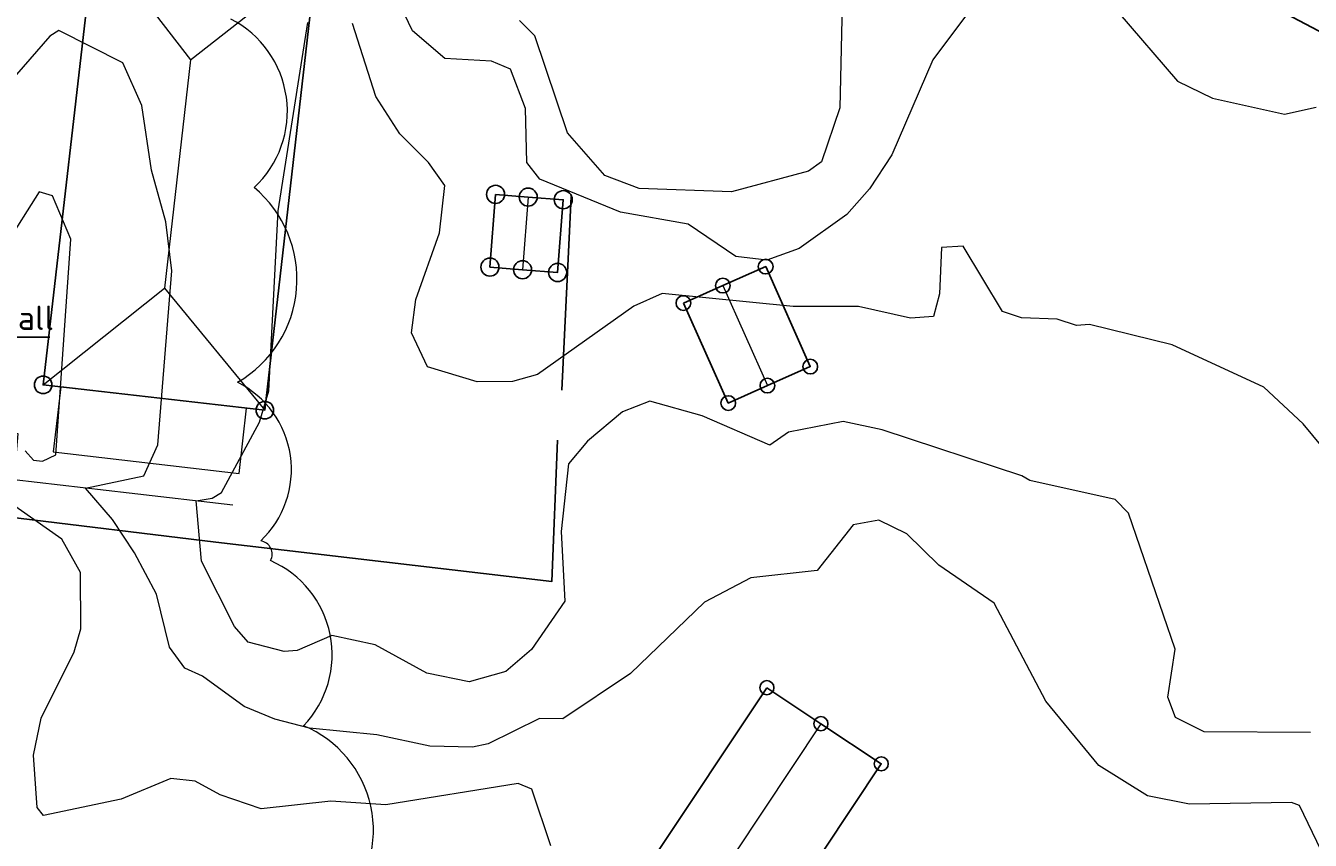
# Model space of a CAD drawing. Header units: metres. Extents: x 0 to 385757, y 0 to 6885278.
# Tile 53 of 108: x 308649 to 308702, y 6884335 to 6884369. Entities that reach past the tile are written whole.
import ezdxf
from ezdxf import colors
from ezdxf.entities.mleader import LeaderData, LeaderLine
from ezdxf.math import Vec2, Vec3

# ---------------------------------------------------------------- set-up
doc = ezdxf.new("R2010")
doc.units = ezdxf.units.M
for name, color, linetype, lineweight in [('_Hjelpelinjer', 7, 'Continuous', 0), ('K--DI---05061--Veranda-HUSDIV', 8, 'Continuous', 9), ('K--DI---05080--Bygningslinje-HUSDIV', 8, 'Continuous', 9), ('K--DI---06002--MurLoddrett-STMUR', 8, 'STREK MED BDS208', 9), ('K--DI---Høydekurve-KURVE', 8, 'Continuous', 9), ('K--DI---Høydekurve-TKURVE', 7, 'Continuous', 20), ('K--DI---Mønelinje-HUSDIV', 8, 'Continuous', 9)]:
    doc.layers.add(name, color=color, linetype=linetype, lineweight=lineweight)
doc.layers.add('_Tiltak', color=1, linetype='Continuous', lineweight=0, true_color=0xff0000)
for name, color, linetype in [('K--DI---', 7, 'Continuous'), ('K--DI---05014--Takkant-HUS_PRIKK', 8, 'Continuous'), ('K--DI---Gjerde', 9, 'Continuous'), ('K--DI---KanalGrøft', 153, 'Continuous')]:
    doc.layers.add(name, color=color, linetype=linetype)
doc.layers.add('K--DI---HUS_PRIKK', color=7, linetype='Continuous', true_color=0x000000)
doc.styles.get("Standard").update_dxf_attribs({"font": 'isocpeur.ttf'})
doc.linetypes.add('STREK MED BDS208', pattern='A,3.5,[208,BDS.shx,S=128,R=0,X=0,Y=0]', length=3.5)
doc.dimstyles.new('Civil Tools', dxfattribs={"dimtxt": 2.5, "dimasz": 3, "dimexe": 0, "dimexo": 0, "dimgap": 2, "dimtad": 1, "dimdec": 0, "dimzin": 0, "dimdsep": 46, "dimtxsty": 'Standard', "dimblk1": 'OBLIQUE', "dimblk2": 'OBLIQUE', "dimsah": 1, "dimtsz": 1.5, "dimcen": 4, "dimadec": 0, "dimazin": 0, "dimtfac": 1, "dimtdec": 4, "dimtix": 1, "dimtmove": 0, "dimatfit": 3, "dimfxl": 1, "dimtolj": 1, "dimtzin": 0, "dimarcsym": 0})

# ---------------------------------------------------------------- blocks, each defined once
blk = doc.blocks.new('BDS199')
at = {"layer": 'K--DI---'}
blk.add_circle((0, 0), 5, dxfattribs=at)
blk = doc.blocks.new('*D137')
at = {"layer": '_Hjelpelinjer', "color": 0, "linetype": 'Continuous', "lineweight": -2, "transparency": 16777216}
for p, q in [((308693.227, 6884473.63), (308693.227, 6884475.455)), ((308693.563, 6884473.03), (308693.227, 6884473.63)), ((308693.563, 6884472.403), (308693.563, 6884473.03))]:
    blk.add_line(p, q, dxfattribs=at)
at = {"layer": 'Defpoints', "color": 0, "linetype": 'Continuous', "transparency": 16777216}
for p in [(308693.227, 6884474.23), (308693.563, 6884472.403), (0, 0)]:
    blk.add_point(p, dxfattribs=at)
at = {"layer": '_Hjelpelinjer', "color": 0, "linetype": 'Continuous', "transparency": 16777216, "insert": (308692.902, 6884474.943), "char_height": 0.25, "attachment_point": 5, "rotation": 90}
blk.add_mtext('\\A1;308694', dxfattribs=at)
blk = doc.blocks.new('_Oblique')
at = {"color": 0, "linetype": 'ByBlock', "lineweight": -2}
blk.add_line((-0.5, -0.5), (0.5, 0.5), dxfattribs=at)
blk = doc.blocks.new('*D139')
at = {"layer": '_Hjelpelinjer', "color": 0, "linetype": 'Continuous', "lineweight": -2, "transparency": 16777216}
for p, q in [((308692.525, 6884448.538), (308693.125, 6884449.535)), ((308693.125, 6884449.535), (308695.175, 6884449.535)), ((308690.483, 6884448.538), (308692.525, 6884448.538))]:
    blk.add_line(p, q, dxfattribs=at)
at = {"layer": 'Defpoints', "color": 0, "linetype": 'Continuous', "transparency": 16777216}
for p in [(308693.725, 6884449.535), (308690.483, 6884448.538), (0, 0)]:
    blk.add_point(p, dxfattribs=at)
at = {"layer": '_Hjelpelinjer', "color": 0, "linetype": 'Continuous', "transparency": 16777216, "insert": (308694.55, 6884449.86), "char_height": 0.25, "attachment_point": 5}
blk.add_mtext('\\A1;6884449', dxfattribs=at)
blk = doc.blocks.new('*D141')
at = {"layer": '_Hjelpelinjer', "color": 0, "linetype": 'Continuous', "lineweight": -2, "transparency": 16777216}
for p, q in [((308672.527, 6884476.776), (308672.527, 6884478.576)), ((308672.247, 6884476.475), (308672.527, 6884476.776)), ((308672.247, 6884475.875), (308672.247, 6884476.475))]:
    blk.add_line(p, q, dxfattribs=at)
at = {"layer": 'Defpoints', "color": 0, "linetype": 'Continuous', "transparency": 16777216}
for p in [(308672.527, 6884477.376), (308672.247, 6884475.875), (0, 0)]:
    blk.add_point(p, dxfattribs=at)
at = {"layer": '_Hjelpelinjer', "color": 0, "linetype": 'Continuous', "transparency": 16777216, "insert": (308672.202, 6884478.076), "char_height": 0.25, "attachment_point": 5, "rotation": 90}
blk.add_mtext('\\A1;308672', dxfattribs=at)

msp = doc.modelspace()

# ---------------------------------------------------------------- linework, layer by layer
at = {"layer": '_Tiltak', "linetype": 'Continuous'}
msp.add_lwpolyline([(308661.8038, 6884332.2578, 0.5205671), (308660.1744, 6884339.7245, 0.5205671), (308660.1744, 6884339.7245, 0.5205671), (308658.8163, 6884346.5125, 0.5205671), (308658.8163, 6884346.5125, 0.5205671), (308658.4091, 6884347.3271, 0.5205671), (308657.4585, 6884353.8435, 0.5205671), (308657.4585, 6884353.8435, 0.5205671), (308658.1375, 6884361.8533, 0.5205671), (308658.1375, 6884361.8533, 0.5205671), (308657.1869, 6884368.777, 0.5205671)], format="xyb", dxfattribs=at)
at = {"layer": 'K--DI---05014--Takkant-HUS_PRIKK', "elevation": 10.93, "flags": 128}
msp.add_lwpolyline([(308657.07, 6884371.57), (308660.69, 6884371.16), (308658.58, 6884352.7), (308649.47, 6884353.74), (308651.59, 6884372.2), (308655.19, 6884371.79)], dxfattribs=at)
at = {"layer": 'K--DI---05014--Takkant-HUS_PRIKK'}
for points in [[(308668.06, 6884361.57, 11.32), (308667.83, 6884358.58, 11.32), (308669.17, 6884358.47, 11.99), (308670.61, 6884358.36, 11.32), (308670.84, 6884361.35, 11.32), (308669.4, 6884361.46, 11.99), (308668.06, 6884361.57, 11.32)], [(308675.78, 6884357.1, 10.55), (308677.62, 6884352.99, 10.55), (308679.23, 6884353.71, 11.64), (308680.99, 6884354.49, 10.55), (308679.16, 6884358.6, 10.55), (308677.4, 6884357.82, 11.64), (308675.78, 6884357.1, 10.55)], [(308679.21, 6884341.29, 9.03), (308674.46, 6884334.15, 9.03), (308676.68, 6884332.67, 10.97), (308679.16, 6884331.02, 9.05), (308683.91, 6884338.16, 9.05), (308681.43, 6884339.81, 10.97), (308679.21, 6884341.29, 9.03)]]:
    msp.add_polyline3d(points, dxfattribs=at)
at = {"layer": 'K--DI---05061--Veranda-HUSDIV'}
msp.add_polyline3d([(308650.19, 6884353.66, 9.28), (308649.88, 6884350.98, 9.29), (308657.53, 6884350.1, 9.29), (308657.83, 6884352.78, 9.28), (308650.19, 6884353.66, 9.28)], dxfattribs=at)
at = {"layer": 'K--DI---05080--Bygningslinje-HUSDIV'}
for points in [[(308651.59, 6884372.2, 10.93), (308655.53, 6884367.1, 12.98), (308660.69, 6884371.16, 10.93)], [(308649.47, 6884353.74, 10.93), (308654.46, 6884357.72, 12.98), (308658.58, 6884352.7, 10.93)]]:
    msp.add_polyline3d(points, dxfattribs=at)
at = {"layer": 'K--DI---06002--MurLoddrett-STMUR'}
msp.add_polyline3d([(308657.27, 6884348.79, 8.32), (308653.01, 6884349.28, 7.42), (308648.28, 6884349.83, 6.32), (308648.44, 6884351.73, 6.27), (308636.56, 6884352.96, 5.26), (308634.52, 6884353.08, 4.89), (308633.17, 6884352.76, 4.79), (308632.39, 6884352.2, 4.76), (308631.92, 6884351.74, 4.76), (308631.64, 6884351.36, 4.75), (308631.46, 6884350.8, 4.74), (308631.47, 6884350.41, 4.73)], dxfattribs=at)
at = {"layer": 'K--DI---Gjerde', "linetype": 'Continuous'}
for points in [[(308670.78, 6884353.52, 10.27), (308671.17, 6884361.48, 10.58)], [(308670.6, 6884351.46, 9.47), (308670.37, 6884345.65, 9.55), (308656.57, 6884347.27, 9.03), (308648.01, 6884348.31, 6.89), (308637.73, 6884349.48, 5.76), (308631.66, 6884350.29, 5.2), (308631.89, 6884351.38, 5.2), (308632.99, 6884352.42, 5.2), (308634.12, 6884353.2, 5.21), (308635.39, 6884353.1, 5.34)]]:
    msp.add_polyline3d(points, dxfattribs=at)
at = {"layer": 'K--DI---Høydekurve-KURVE', "flags": 128}
for points, elevation in [([(308682.32, 6884370.02), (308682.2, 6884365.13), (308681.45, 6884362.91), (308680.92, 6884362.52), (308677.76, 6884361.68), (308673.96, 6884361.81), (308672.55, 6884362.34), (308671.01, 6884364.1), (308669.68, 6884368.09), (308669.04, 6884368.72)], 11), ([(308693.63, 6884369.08), (308696.08, 6884366.22), (308697.52, 6884365.52), (308700.48, 6884364.87), (308701.78, 6884365.16)], 9), ([(308701.54, 6884339.45), (308697.18, 6884339.48), (308696, 6884340.06), (308695.69, 6884340.9), (308695.98, 6884342.88), (308694.07, 6884348.47), (308693.52, 6884349.02), (308690.02, 6884349.81), (308689.68, 6884350), (308683.95, 6884351.89), (308682.34, 6884352.23), (308680.09, 6884351.8), (308679.33, 6884351.26), (308676.55, 6884352.46), (308674.4, 6884353.07), (308673.28, 6884352.63), (308671.84, 6884351.43), (308671.05, 6884350.49), (308670.76, 6884347.71), (308670.91, 6884344.84), (308669.54, 6884342.86), (308668.48, 6884341.96), (308666.98, 6884341.53), (308665.23, 6884341.89), (308663.11, 6884343.05), (308661.33, 6884343.43), (308659.91, 6884342.82), (308659.38, 6884342.78), (308657.9, 6884343.16), (308657.33, 6884343.81), (308655.97, 6884346.49), (308655.76, 6884348.97), (308656.42, 6884349.08), (308656.8, 6884349.32), (308658.36, 6884352.21), (308658.74, 6884353.49), (308659.12, 6884360.9), (308660.35, 6884368.64)], 8), ([(308702.9, 6884350.14), (308701.25, 6884352.14), (308699.63, 6884353.65), (308695.86, 6884355.39), (308692.47, 6884356.22), (308691.93, 6884356.18), (308691.14, 6884356.44), (308689.67, 6884356.5), (308688.89, 6884356.75), (308687.27, 6884359.44), (308686.38, 6884359.39), (308686.3, 6884357.48), (308686.06, 6884356.55), (308685.11, 6884356.48), (308682.97, 6884356.96), (308680.29, 6884356.96), (308674.91, 6884357.49), (308673.74, 6884356.98), (308669.78, 6884354.16), (308668.75, 6884353.88), (308667.3, 6884353.87), (308665.26, 6884354.48), (308664.6, 6884355.88), (308664.79, 6884357.25), (308665.76, 6884359.99), (308665.97, 6884361.93), (308665.31, 6884362.88), (308664.13, 6884364.06), (308663.14, 6884365.59), (308662.18, 6884368.59)], 9), ([(308702.69, 6884333.14), (308701.09, 6884336.44), (308700.76, 6884336.57), (308696.57, 6884336.5), (308694.85, 6884336.84), (308692.85, 6884338.09), (308690.67, 6884340.73), (308688.55, 6884344.76), (308686.27, 6884346.33), (308684.96, 6884347.62), (308683.81, 6884348.17), (308682.75, 6884347.98), (308681.27, 6884346.11), (308678.55, 6884345.8), (308676.65, 6884344.81), (308673.6, 6884341.87), (308670.82, 6884340.01), (308669.86, 6884340.02), (308667.75, 6884338.98), (308667.11, 6884338.85), (308665.36, 6884338.89), (308663.18, 6884339.35), (308660.41, 6884339.62), (308658.99, 6884339.99), (308657.73, 6884340.51), (308656.02, 6884341.77), (308655.29, 6884342.09), (308654.66, 6884342.96), (308654.13, 6884345.14), (308653.23, 6884346.84), (308652.32, 6884348.21), (308651.21, 6884349.49), (308653.61, 6884350), (308654.18, 6884351.28), (308654.76, 6884358.43), (308654.51, 6884360.44), (308653.92, 6884362.57), (308653.53, 6884365.23), (308652.75, 6884366.98), (308650.11, 6884368.31), (308649.75, 6884368.08), (308647.27, 6884365.24)], 7), ([(308648.73, 6884351.03), (308649.08, 6884350.65), (308649.44, 6884350.6), (308649.99, 6884350.86), (308650.61, 6884359.73), (308649.86, 6884361.51), (308649.31, 6884361.67), (308647.92, 6884359.48)], 6), ([(308670.33, 6884334.79), (308669.55, 6884337.12), (308668.99, 6884337.35), (308663.55, 6884336.48), (308661.29, 6884336.63), (308658.43, 6884336.31), (308656.74, 6884336.89), (308655.71, 6884337.44), (308654.72, 6884337.56), (308652.68, 6884336.7), (308649.49, 6884336.03), (308649.23, 6884336.36), (308649.07, 6884338.52), (308649.39, 6884340.03), (308650.75, 6884342.76), (308651.02, 6884343.71), (308651.01, 6884346.02), (308650.24, 6884347.4), (308646.77, 6884349.82)], 6)]:
    msp.add_lwpolyline(points, dxfattribs=dict(at, elevation=elevation))
at = {"layer": 'K--DI---Høydekurve-TKURVE', "elevation": 10, "flags": 128}
msp.add_lwpolyline([(308687.61, 6884369.22), (308686.03, 6884367.1), (308684.34, 6884363.2), (308683.43, 6884361.8), (308682.49, 6884360.74), (308680.53, 6884359.35), (308679.21, 6884358.87), (308677.93, 6884359.02), (308675.97, 6884360.35), (308673.2, 6884360.84), (308669.88, 6884362.2), (308669.35, 6884362.88), (308669.29, 6884365.1), (308668.68, 6884366.72), (308667.89, 6884367.05), (308665.97, 6884367.15), (308664.64, 6884368.29), (308664.32, 6884368.98)], dxfattribs=at)
at = {"layer": 'K--DI---KanalGrøft', "linetype": 'Continuous'}
msp.add_polyline3d([(308703.15, 6884367.62, 8.51), (308700.06, 6884369.25, 8.02), (308697.23, 6884372.45, 7.79), (308694.46, 6884375.23, 7.47), (308691.31, 6884377.28, 7.21), (308689.51, 6884379.5, 7.04), (308687.91, 6884382.88, 6.78), (308686.02, 6884387.18, 6.41), (308684.7, 6884390.04, 6.18), (308682.05, 6884394.21, 5.65), (308679.1, 6884399.04, 5.06), (308677.69, 6884401.98, 4.68), (308676.49, 6884405.68, 2.89)], dxfattribs=at)
at = {"layer": 'K--DI---Mønelinje-HUSDIV', "flags": 128}
for points, elevation in [([(308655.53, 6884367.1), (308654.46, 6884357.72)], 12.98), ([(308669.4, 6884361.46), (308669.17, 6884358.47)], 11.99), ([(308677.4, 6884357.82), (308679.23, 6884353.71)], 11.64), ([(308681.43, 6884339.81), (308676.68, 6884332.67)], 10.97)]:
    msp.add_lwpolyline(points, dxfattribs=dict(at, elevation=elevation))

# ---------------------------------------------------------------- block references
at = {"layer": 'K--DI---HUS_PRIKK', "linetype": 'Continuous'}
for p, xscale, yscale, rotation in [((308668.06, 6884361.57, 11.32), 0.07450517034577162, 0.07450517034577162, 265.6012946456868), ((308668.06, 6884361.57, 11.32), 0.07450517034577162, 0.07450517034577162, 265.6012946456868), ((308669.4, 6884361.46, 11.99), 0.07417971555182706, 0.07417971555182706, 175.3071374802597), ((308670.84, 6884361.35, 11.32), 0.07453911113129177, 0.07453911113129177, 175.631722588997), ((308667.83, 6884358.58, 11.32), 0.07417971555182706, 0.07417971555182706, 355.3071374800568), ((308669.17, 6884358.47, 11.99), 0.07453911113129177, 0.07453911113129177, 355.631722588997), ((308670.61, 6884358.36, 11.32), 0.0745051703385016, 0.0745051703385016, 85.60129464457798), ((308679.16, 6884358.6, 10.55), 0.06063298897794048, 0.06063298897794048, 203.9020504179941), ((308677.4, 6884357.82, 11.64), 0.06060835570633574, 0.06060835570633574, 203.9624889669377), ((308675.78, 6884357.1, 10.55), 0.06054556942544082, 0.06054556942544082, 294.1175166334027), ((308675.78, 6884357.1, 10.55), 0.06054556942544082, 0.06054556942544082, 294.1175166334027), ((308680.99, 6884354.49, 10.55), 0.06059259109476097, 0.06059259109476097, 114.0012809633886), ((308649.47, 6884353.74, 10.93), 0.07223065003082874, 0.07223065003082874, 83.4486872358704), ((308679.23, 6884353.71, 11.64), 0.06063298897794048, 0.06063298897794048, 23.90205041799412), ((308677.62, 6884352.99, 10.55), 0.06055488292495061, 0.06055488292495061, 24.09443065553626), ((308658.58, 6884352.7, 10.93), 0.07226932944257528, 0.07226932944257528, 173.4872934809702), ((308679.21, 6884341.29, 9.03), 0.05770004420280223, 0.05770004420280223, 236.3655234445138), ((308679.21, 6884341.29, 9.03), 0.05770004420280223, 0.05770004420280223, 236.3655234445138), ((308681.43, 6884339.81, 10.97), 0.05768882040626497, 0.05768882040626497, 146.3099324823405), ((308683.91, 6884338.16, 9.05), 0.05769959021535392, 0.05769959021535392, 146.3632804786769)]:
    msp.add_blockref('BDS199', p, dxfattribs=dict(at, xscale=xscale, yscale=yscale, rotation=rotation))

# ---------------------------------------------------------------- dimensions: what is measured, and where the dimension line sits
at = {"layer": '_Hjelpelinjer', "linetype": 'Continuous'}
for feature_location, offset, dtype, picture, middle in [((308672.2466, 6884475.8752), (0.2804, 1.5012), 1, '*D141', (308672.2019, 6884478.0765)), ((308693.5633, 6884472.4034), (-0.336, 1.827), 1, '*D137', (308692.9023, 6884474.943)), ((308690.4832, 6884448.5382), (3.242, 0.997), 0, '*D139', (308694.5501, 6884449.8602))]:
    dim = msp.add_ordinate_dim(feature_location=feature_location, offset=offset, dtype=dtype, origin=(0, 0), dimstyle='Civil Tools', override={"dimscale": 0.1}, dxfattribs=at)
    dim.commit()
    dim.dimension.update_dxf_attribs({"geometry": picture, "text_midpoint": middle})

# ---------------------------------------------------------------- leaders
at = {"layer": '_Tiltak', "linetype": 'Continuous'}
ml = msp.add_multileader_mtext('Standard', dxfattribs=at)
ml.set_content('Overgang til sjølvfall', color=256)
ml.set_leader_properties()
ml.build(insert=Vec2(0, 0))
ml.multileader.update_dxf_attribs({"text_left_attachment_type": 6, "text_right_attachment_type": 5, "dogleg_length": 2, "arrow_head_size": 1})
ctx = ml.context
ctx.base_point, ctx.char_height, ctx.arrow_head_size, ctx.landing_gap_size, ctx.plane_origin = Vec3(308635.6542, 6884355.6973), 1, 1, 1, Vec3(308631.0838, 6884353.0548)
ctx.left_attachment, ctx.right_attachment = 6, 5
notes = []
notes.append((ctx, [(0, (1, 1, 0), (308633.6542, 6884355.6973), (1, 0), 2, [(0, [(308631.0838, 6884353.0548)], 0, [])])]))
ctx.mtext.insert, ctx.mtext.flow_direction = Vec3(308636.6542, 6884356.9973), 5
for ctx, leaders in notes:
    for number, flags, end, landing, length, lines in leaders:
        leader = LeaderData()
        leader.index, (leader.has_last_leader_line, leader.has_dogleg_vector, leader.attachment_direction) = number, flags
        leader.last_leader_point, leader.dogleg_vector, leader.dogleg_length = Vec3(end), Vec3(landing), length
        for number, points, colour, breaks in lines:
            line = LeaderLine()
            line.index, line.vertices, line.color, line.breaks = number, Vec3.list(points), colors.encode_raw_color(colour), breaks
            leader.lines.append(line)
        ctx.leaders.append(leader)

doc.saveas('drawing.dxf')
